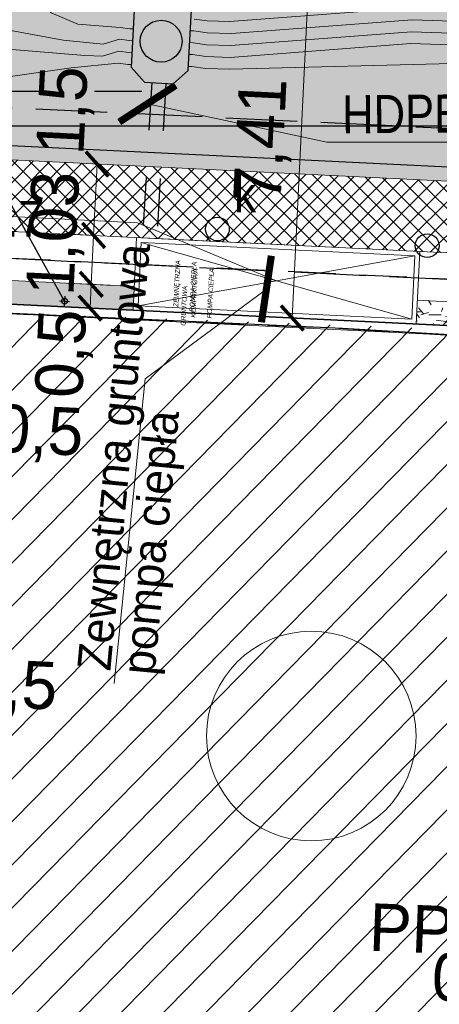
# Model space of a CAD drawing. Extents: x 40810 to 6568062, y -66833 to 5647073.
# Tile 13 of 35: x 6567779 to 6567788, y 5646976 to 5646997. Entities that reach past the tile are written whole.
import ezdxf
from ezdxf.enums import TextEntityAlignment as Align
from ezdxf.lldxf.tags import DXFTag

# ---------------------------------------------------------------- set-up
doc = ezdxf.new("R2010")
doc.units = 0
doc.header["$MEASUREMENT"] = 0
for name, pattern in [('ACAD_ISO10W100', [18, 12, -3, 0, -3]), ('KTCR02_05', [1.5, 1, -0.5]), ('KTJZ01_05', [2, 1.5, -0.5]), ('PRZER1-1', [2, 1, -1]), ('STRICHPUNKTX2', [2, 1, -0.5, 0, -0.5])]:
    doc.linetypes.add(name, pattern=pattern)
doc.layers.get('0').update_dxf_attribs({"linetype": 'CONTINUOUS'})
doc.layers.get('Defpoints').update_dxf_attribs({"linetype": 'CONTINUOUS'})
for name, color, linetype, lineweight in [('_Eko_deszczowka', 94, 'CONTINUOUS', 30), ('_EKO_DŹ_powrót', 5, 'PRZER1-1', 30), ('_EKO_DŹ_poziomy', 3, 'CONTINUOUS', 20), ('_EKO_DŹ_zasilanie', 1, 'PRZER1-1', 30), ('_EKO_DŻ_studnia', 4, 'CONTINUOUS', 30), ('_IS_EKO_opis', 7, 'CONTINUOUS', 15), ('A_izolacja', 5, 'CONTINUOUS', 9), ('l.przerywana', 104, 'ICAD_ISO03W100', 5), ('l.widokowa', 140, 'CONTINUOUS', 15), ('szraf1', 8, 'CONTINUOUS', 5), ('wymiarowanie', 176, 'CONTINUOUS', 9)]:
    doc.layers.add(name, color=color, linetype=linetype, lineweight=lineweight)
for name, color, linetype in [('BDOT1', 7, 'CONTINUOUS'), ('D-opis', 104, 'CONTINUOUS'), ('EWID_BUD', 7, 'CONTINUOUS'), ('GESUT1', 7, 'CONTINUOUS'), ('IA_wymiary', 7, 'CONTINUOUS'), ('tabelki opis', 7, 'CONTINUOUS'), ('Z-zielen', 62, 'CONTINUOUS')]:
    doc.layers.add(name, color=color, linetype=linetype)
doc.styles.add('$0$瑳汹1', font='arial.ttf', dxfattribs={"height": 1})
doc.styles.get("Standard").update_dxf_attribs({"font": 'GOTHIC.TTF'})
doc.styles.add('STYLE-GEO_140', font='geo_140.shx', dxfattribs={"bigfont": 'geo_140big.shx'})
tags = doc.linetypes.add('ICAD_ISO03W100', pattern=[30, 12, -18]).pattern_tags.tags
tags[6:7] = [DXFTag(74, 4), DXFTag(75, 0), DXFTag(340, '0'), DXFTag(46, 1.0), DXFTag(50, 0.0), DXFTag(44, 0.0), DXFTag(45, 0.0)]
tags[4:5] = [DXFTag(74, 4), DXFTag(75, 0), DXFTag(340, '0'), DXFTag(46, 1.0), DXFTag(50, 0.0), DXFTag(44, 0.0), DXFTag(45, 0.0)]
doc.dimstyles.new('Skala 1-50', dxfattribs={"dimtxt": 1, "dimasz": 0.5, "dimexe": 0.5, "dimexo": 0.5, "dimgap": 0.2, "dimtad": 1, "dimtxsty": 'Standard', "dimblk": 'ARCHTICK', "dimcen": 0.5, "dimclrd": 256, "dimclre": 256, "dimadec": 0, "dimazin": 0, "dimtfac": 1, "dimtdec": 1, "dimtmove": 1, "dimatfit": 3, "dimldrblk": 'ARCHTICK', "dimfxl": 1, "dimlwd": -1, "dimlwe": -1, "dimarcsym": 0})
pattern_1 = [(45, (0, 0), (-0.1767766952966, 0.1767766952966), []), (135, (0, 0), (-0.1767766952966, -0.1767766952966), [])]
pattern_2 = [(228.0128, (0.72, 1), (-7.99999823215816, -9.00000134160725), [0.134536, -13.319088]), (184.9697, (0.63, 0.9), (12.00000105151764, 0.99999130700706), [0.230868, -22.855925]), (132.5104, (0.4, 0.88), (9.9999907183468, -11.0000086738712), [0.162788, -16.116032]), (267.2737, (0.01, 0.63), (0.9999960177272, 20.00000029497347), [0.210238, -20.813558]), (292.8337, (0, 0.42), (-5.00000990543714, 11.99999641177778), [0.206155, -20.409373]), (357.2737, (0.08, 0.23), (-20.00000029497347, 0.9999960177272), [0.210238, -20.813558]), (37.6942, (0.29, 0.22), (-13.00000734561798, -9.99999040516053), [0.278029, -27.524849]), (72.2553, (0.51, 0.39), (7.00001076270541, 21.99999623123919), [0.262488, -25.986321]), (121.4296, (0.59, 0.64), (-8.00000823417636, 12.99999503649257), [0.21095, -20.884073]), (175.2364, (0.48, 0.82), (11.0000009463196, -0.9999915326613), [0.240832, -11.800763]), (222.3974, (0.24, 0.84), (-12.00000735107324, -10.99999208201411), [0.311448, -30.833375]), (138.8141, (1, 0.62), (-7.0000029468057, 5.9999973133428), [0.106301, -10.523844]), (171.4692, (0.92, 0.69), (12.99999828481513, -2.0000079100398), [0.202237, -20.021511]), (225, (0.72, 0.72), (-2e-16, -1.00000030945), [0.141421, -1.272792]), (203.1986, (0.65, 0.84), (4.999999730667, 2.0000013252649), [0.076158, -7.539615]), (291.8014, (0.58, 0.81), (-0.9999999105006, 3.0000002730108), [0.107703, -5.277462]), (30.9638, (0.62, 0.71), (2.999998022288, 2.0000024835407), [0.174929, -5.656023]), (161.5651, (0.77, 0.8), (2.000000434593, -0.999998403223), [0.126491, -3.035787]), (16.3895, (0, 0.81), (10.00000219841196, 2.99999270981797), [0.1772, -17.542845]), (70.3462, (0.17, 0.86), (-3.99999524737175, -11.0000021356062), [0.148661, -14.717408]), (293.1986, (0.77, 1), (-2.0000013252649, 4.999999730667), [0.152315, -7.463458]), (343.6105, (0.83, 0.86), (-10.00000219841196, 2.99999270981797), [0.1772, -17.542845]), (339.444, (0, 0.19), (-5.0000018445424, 1.9999959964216), [0.17088, -8.373124]), (294.7751, (0.16, 0.13), (-4.99999218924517, 11.0000034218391), [0.143178, -14.174643]), (66.8014, (0.78, 0), (2.0000013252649, 4.999999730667), [0.152315, -7.463458]), (17.354, (0.84, 0.14), (-13.00000201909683, -3.9999945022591), [0.167631, -16.595424]), (69.444, (0.29, 0), (-1.9999959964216, -5.0000018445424), [0.08544, -8.458564]), (101.3099, (0.72, 0), (-0.9999976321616, 4.000000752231), [0.05099, -5.048029]), (165.9638, (0.71, 0.05), (3.00000054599, -0.999998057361), [0.206155, -3.91695]), (186.009, (0.51, 0.1), (9.99999975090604, 0.99999931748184), [0.19105, -18.913923]), (303.6901, (0.62, 0.62), (-1.000001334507, 1.999999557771), [0.144222, -3.461329]), (353.1572, (0.7, 0.5), (16.99999936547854, -2.00000799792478), [0.251794, -24.927563]), (60.9454, (0.95, 0.47), (-4.0000000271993, -7.0000003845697), [0.102956, -10.192674]), (90, (1, 0.56), (-1, 1), [0.06, -0.94]), (120.2564, (0.49, 0.13), (3.9999948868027, -7.00000245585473), [0.138924, -13.75352]), (48.0128, (0.42, 0.25), (7.99999823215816, 9.00000134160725), [0.269072, -13.184552]), (0, (0.6, 0.45), (1, 1), [0.26, -0.74]), (325.3048, (0.86, 0.45), (-9.9999942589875, 7.00000860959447), [0.158114, -15.653274]), (254.0546, (0.99, 0.36), (-0.9999998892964, -4.0000001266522), [0.145602, -7.134508]), (207.646, (0.95, 0.22), (-18.99999580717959, -10.00000771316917), [0.237065, -23.469474]), (175.4261, (0.74, 0.11), (-13.00000055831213, 0.99999480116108), [0.250799, -24.829074])]
pattern_3 = [(0, (0.04, 0.02), (0, 1), [0, -1]), (0, (0.36, 0.04), (0, 1), [0, -1]), (0, (0.18, 0.26), (0, 1), [0, -1]), (0, (0.4, 0.42), (0, 1), [0, -1]), (0, (0.14, 0.48), (0, 1), [0, -1]), (0, (0.22, 0.72), (0, 1), [0, -1]), (0, (0.08, 0.9), (0, 1), [0, -1]), (0, (0.4, 0.88), (0, 1), [0, -1]), (0, (0.64, 0.92), (0, 1), [0, -1]), (0, (0.76, 0.68), (0, 1), [0, -1]), (0, (0.96, 0.66), (0, 1), [0, -1]), (0, (0.96, 0.3), (0, 1), [0, -1]), (0, (0.78, 0.18), (0, 1), [0, -1]), (0, (0.5, 0.24), (0, 1), [0, -1]), (0, (0.68, 0.42), (0, 1), [0, -1]), (0, (0.5, 0.6), (0, 1), [0, -1]), (0, (0.92, 0.04), (0, 1), [0, -1])]

# ---------------------------------------------------------------- blocks, each defined once
blk = doc.blocks.new('SUUS15_1')
at = {"layer": 'GESUT1', "color": 44, "linetype": 'Continuous'}
blk.add_circle((0, 0), 0.5, dxfattribs=at)
blk = doc.blocks.new('_ArchTick')
at = {"color": 0, "linetype": 'ByBlock', "const_width": 0.15}
blk.add_lwpolyline([(-0.5, -0.5), (0.5, 0.5)], dxfattribs=at)
blk = doc.blocks.new('*D234')
at = {"layer": 'Defpoints', "color": 0}
for p in [(6567782.902, 5646997.894), (6567782.54, 5646990.498), (6567784.734, 5646990.39)]:
    blk.add_point(p, dxfattribs=at)
at = {"layer": 'wymiarowanie'}
for p, q in [((6567783.402, 5646997.87), (6567785.595, 5646997.763)), ((6567785.096, 5646997.787), (6567784.734, 5646990.39)), ((6567783.04, 5646990.473), (6567785.233, 5646990.366))]:
    blk.add_line(p, q, dxfattribs=at)
at = {"layer": 'wymiarowanie', "linetype": 'Continuous', "xscale": 0.5, "yscale": 0.5, "zscale": 0.5}
for p, rotation in [((6567785.096, 5646997.787), 87.19807719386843), ((6567784.734, 5646990.39), 267.1980771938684)]:
    blk.add_blockref('_ArchTick', p, dxfattribs=dict(at, rotation=rotation))
at = {"layer": 'wymiarowanie', "color": 0, "linetype": 'Continuous', "insert": (6567784.145, 5646994.126), "char_height": 1, "attachment_point": 5, "rotation": 87.1981}
blk.add_mtext('7,41', dxfattribs=at)
blk = doc.blocks.new('*D255')
at = {"layer": 'Defpoints', "color": 0}
for p in [(6567777.703, 5646982.989), (6567777.18, 5646982.532), (6567777.65, 5646981.896)]:
    blk.add_point(p, dxfattribs=at)
at = {"layer": 'wymiarowanie'}
for p, q in [((6567777.679, 5646982.49), (6567777.626, 5646981.397)), ((6567777.156, 5646982.033), (6567777.126, 5646981.421)), ((6567777.151, 5646981.921), (6567777.65, 5646981.896))]:
    blk.add_line(p, q, dxfattribs=at)
at = {"layer": 'wymiarowanie', "linetype": 'Continuous', "xscale": 0.5, "yscale": 0.5, "zscale": 0.5}
for p, rotation in [((6567777.151, 5646981.921), 177.1980771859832), ((6567777.65, 5646981.896), 357.1980771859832)]:
    blk.add_blockref('_ArchTick', p, dxfattribs=dict(at, rotation=rotation))
at = {"layer": 'wymiarowanie', "color": 0, "linetype": 'Continuous', "insert": (6567778.862, 5646982.609), "char_height": 1, "attachment_point": 5, "rotation": 357.1981}
blk.add_mtext('0,5', dxfattribs=at)
blk = doc.blocks.new('*D263')
at = {"layer": 'Defpoints', "color": 0}
for p in [(6567777.919, 5646987.383), (6567777.401, 5646987.029), (6567777.887, 5646986.737)]:
    blk.add_point(p, dxfattribs=at)
at = {"layer": 'wymiarowanie'}
for p, q in [((6567777.425, 5646987.528), (6567777.444, 5646987.907)), ((6567777.911, 5646987.236), (6567777.943, 5646987.883)), ((6567777.419, 5646987.408), (6567777.919, 5646987.383))]:
    blk.add_line(p, q, dxfattribs=at)
at = {"layer": 'wymiarowanie', "linetype": 'Continuous', "xscale": 0.5, "yscale": 0.5, "zscale": 0.5}
for p, rotation in [((6567777.419, 5646987.408), 177.1980771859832), ((6567777.919, 5646987.383), 357.1980771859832)]:
    blk.add_blockref('_ArchTick', p, dxfattribs=dict(at, rotation=rotation))
at = {"layer": 'wymiarowanie', "color": 0, "linetype": 'Continuous', "insert": (6567779.41, 5646987.947), "char_height": 1, "attachment_point": 5, "rotation": 357.1981}
blk.add_mtext('0,5', dxfattribs=at)
blk = doc.blocks.new('*D264')
at = {"layer": 'Defpoints', "color": 0}
for p in [(6567781.169, 5646993.598), (6567780.559, 5646992.126), (6567781.096, 5646992.1)]:
    blk.add_point(p, dxfattribs=at)
at = {"layer": 'wymiarowanie'}
for p, q in [((6567780.67, 5646993.623), (6567780.133, 5646993.649)), ((6567780.633, 5646993.625), (6567780.559, 5646992.126)), ((6567780.596, 5646992.125), (6567780.06, 5646992.151))]:
    blk.add_line(p, q, dxfattribs=at)
at = {"layer": 'wymiarowanie', "linetype": 'Continuous', "xscale": 0.5, "yscale": 0.5, "zscale": 0.5}
for p, rotation in [((6567780.633, 5646993.625), 87.19807718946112), ((6567780.559, 5646992.126), 267.1980771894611)]:
    blk.add_blockref('_ArchTick', p, dxfattribs=dict(at, rotation=rotation))
at = {"layer": 'wymiarowanie', "color": 0, "linetype": 'Continuous', "insert": (6567779.982, 5646994.75), "char_height": 1, "attachment_point": 5, "rotation": 87.1981}
blk.add_mtext('1,5', dxfattribs=at)
blk = doc.blocks.new('*D265')
at = {"layer": 'Defpoints', "color": 0}
for p in [(6567781.096, 5646992.1), (6567780.509, 5646991.098), (6567781.412, 5646991.053)]:
    blk.add_point(p, dxfattribs=at)
at = {"layer": 'wymiarowanie'}
for p, q in [((6567780.596, 5646992.125), (6567780.06, 5646992.151)), ((6567780.559, 5646992.126), (6567780.509, 5646991.098)), ((6567780.913, 5646991.078), (6567780.009, 5646991.122))]:
    blk.add_line(p, q, dxfattribs=at)
at = {"layer": 'wymiarowanie', "linetype": 'Continuous', "xscale": 0.5, "yscale": 0.5, "zscale": 0.5}
for p, rotation in [((6567780.559, 5646992.126), 87.19807718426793), ((6567780.509, 5646991.098), 267.198077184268)]:
    blk.add_blockref('_ArchTick', p, dxfattribs=dict(at, rotation=rotation))
at = {"layer": 'wymiarowanie', "color": 0, "linetype": 'Continuous', "insert": (6567779.789, 5646992.164), "char_height": 1, "attachment_point": 5, "rotation": 87.1981}
blk.add_mtext('1,03', dxfattribs=at)
blk = doc.blocks.new('*D266')
at = {"layer": 'Defpoints', "color": 0}
for p in [(6567781.412, 5646991.053), (6567780.484, 5646990.598), (6567781.388, 5646990.554)]:
    blk.add_point(p, dxfattribs=at)
at = {"layer": 'wymiarowanie'}
for p, q in [((6567780.913, 5646991.078), (6567780.009, 5646991.122)), ((6567780.509, 5646991.098), (6567780.484, 5646990.598)), ((6567780.888, 5646990.578), (6567779.985, 5646990.623))]:
    blk.add_line(p, q, dxfattribs=at)
at = {"layer": 'wymiarowanie', "linetype": 'Continuous', "xscale": 0.5, "yscale": 0.5, "zscale": 0.5}
for p, rotation in [((6567780.509, 5646991.098), 87.1980771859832), ((6567780.484, 5646990.598), 267.1980771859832)]:
    blk.add_blockref('_ArchTick', p, dxfattribs=dict(at, rotation=rotation))
at = {"layer": 'wymiarowanie', "color": 0, "linetype": 'Continuous', "insert": (6567779.954, 5646989.639), "char_height": 1, "attachment_point": 5, "rotation": 87.1981}
blk.add_mtext('0,5', dxfattribs=at)
blk = doc.blocks.new('*D306')
at = {"layer": 'Defpoints', "color": 0}
for p in [(6567735.332, 5646990.777), (6567796.86, 5646947.89)]:
    blk.add_point(p, dxfattribs=at)
at = {"layer": 'wymiarowanie'}
blk.add_line((6567786.464, 5646955.136), (6567735.332, 5646990.777), dxfattribs=at)
at = {"layer": 'wymiarowanie', "linetype": 'Continuous', "xscale": 0.5, "yscale": 0.5, "zscale": 0.5, "rotation": 145.122668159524}
blk.add_blockref('_ArchTick', (6567735.332, 5646990.777), dxfattribs=at)
at = {"layer": 'wymiarowanie', "color": 0, "linetype": 'Continuous', "insert": (6567785.805, 5646956.464), "char_height": 1, "attachment_point": 5, "rotation": 325.1227}
blk.add_mtext('R75', dxfattribs=at)
blk = doc.blocks.new('*D322')
at = {"layer": 'Defpoints', "color": 0}
for p in [(6567790.203, 5646975.694), (6567790.118, 5646973.964), (6567790.467, 5646973.947)]:
    blk.add_point(p, dxfattribs=at)
at = {"layer": 'IA_wymiary'}
for p, q in [((6567790.142, 5646974.463), (6567790.227, 5646976.193)), ((6567790.492, 5646974.446), (6567790.577, 5646976.176)), ((6567790.203, 5646975.694), (6567789.703, 5646975.718)), ((6567790.552, 5646975.676), (6567790.203, 5646975.694)), ((6567790.552, 5646975.676), (6567791.052, 5646975.652))]:
    blk.add_line(p, q, dxfattribs=at)
at = {"layer": 'IA_wymiary', "linetype": 'Continuous', "xscale": 0.5, "yscale": 0.5, "zscale": 0.5}
for p, rotation in [((6567790.203, 5646975.694), -2.801922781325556), ((6567790.552, 5646975.676), 177.1980772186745)]:
    blk.add_blockref('_ArchTick', p, dxfattribs=dict(at, rotation=rotation))
at = {"layer": 'IA_wymiary', "color": 0, "linetype": 'Continuous', "insert": (6567788.969, 5646976.403), "char_height": 1, "attachment_point": 5, "rotation": 357.1981}
blk.add_mtext('0,35', dxfattribs=at)

msp = doc.modelspace()

# ---------------------------------------------------------------- hatches: boundary and pattern name
at = {"layer": 'szraf1', "true_color": 0xc7c8ca}
h = msp.add_hatch(dxfattribs=at)
h.set_pattern_fill('ANSI37', color=9, scale=2, style=0)
h.set_pattern_definition(pattern_1)
h.paths.add_polyline_path([(6567823.29, 5646949.789), (6567823.25, 5646947.076), (6567815.665, 5646947.38, 0.196657), (6567818.004, 5646952.37), (6567818.832, 5646976.873, 0.160815), (6567817.35, 5646983.958), (6567809.203, 5646997.768, 0.265433), (6567799.729, 5647003.178), (6567753.063, 5647002.39, 0.208172), (6567747.98, 5647000.075), (6567747.21, 5647008.79), (6567747.35, 5647008.792, 0.163859), (6567751.584, 5647007.366), (6567799.729, 5647008.178, -0.27448), (6567813.51, 5647000.308), (6567821.657, 5646986.499, -0.142644), (6567823.867, 5646977.829), (6567822.996, 5646952.047, 0.081845)])
at = {"layer": 'szraf1', "linetype": 'Continuous'}
h = msp.add_hatch(dxfattribs=at)
h.set_pattern_fill('ANSI37', color=40, scale=2, style=0)
h.set_pattern_definition(pattern_1)
h.paths.add_polyline_path([(6567813.016, 5646947.486), (6567815.626, 5646947.346, 0.207654), (6567818.004, 5646952.371), (6567818.87, 5646977.998, 0.142644), (6567817.35, 5646983.958), (6567812.57, 5646992.062), (6567801.529, 5646992.602, -0.395059), (6567800.578, 5646993.584), (6567800.416, 5647003.157), (6567796.416, 5647003.124), (6567796.572, 5646993.912, -0.419182), (6567795.572, 5646992.895), (6567776.232, 5646993.84), (6567775.17, 5646972.145), (6567787.446, 5646971.544), (6567787.305, 5646968.647), (6567797.093, 5646968.168), (6567797.235, 5646971.065), (6567815.626, 5646970.165, -0.399962), (6567817.053, 5646968.667), (6567816.505, 5646952.421, -0.299344)])
h.paths.add_polyline_path([(6567795.834, 5646973.136), (6567797.332, 5646973.062), (6567797.308, 5646972.563), (6567815.631, 5646971.666, 0.418657), (6567817.204, 5646973.114), (6567817.371, 5646978.049, 0.142644), (6567816.058, 5646983.196), (6567812.161, 5646989.802, 0.297098), (6567811.15, 5646990.629), (6567801.519, 5646991.101, 0.414214), (6567800.471, 5646990.151), (6567800.448, 5646989.679), (6567794.595, 5646989.966), (6567794.667, 5646991.436), (6567781.462, 5646992.082), (6567777.657, 5646992.268), (6567776.742, 5646973.57), (6567787.52, 5646973.042), (6567787.537, 5646973.529), (6567789.042, 5646973.456), (6567788.876, 5646970.072), (6567795.668, 5646969.74)], flags=16)
h = msp.add_hatch(dxfattribs=at)
h.set_pattern_fill('GRAVL1', color=256, style=0)
h.set_pattern_definition(pattern_2)
h.paths.add_polyline_path([(6567776.742, 5646973.57), (6567777.607, 5646991.24), (6567781.412, 5646991.053), (6567781.388, 5646990.554), (6567778.082, 5646990.716), (6567777.266, 5646974.045), (6567787.544, 5646973.542), (6567787.52, 5646973.042)])
at = {"layer": 'szraf1'}
h = msp.add_hatch(dxfattribs=at)
h.set_pattern_fill('GRAVL1', color=256, style=0)
h.set_pattern_definition(pattern_2)
h.paths.add_polyline_path([(6567788.839, 5646990.189), (6567788.863, 5646990.689), (6567787.365, 5646990.762), (6567787.341, 5646990.263)])
at = {"layer": 'wymiarowanie'}
h = msp.add_hatch(dxfattribs=at)
h.set_pattern_fill('ANSI31', color=256, scale=0.2, angle=0.5385, style=0)
h.set_pattern_definition([(45.5385, (6567928.101, 5646924.28844), (-0.4532128, 0.444773), [])])
h.paths.add_polyline_path([(6567788.543, 5646990.137), (6567778.272, 5646990.514), (6567777.475, 5646974.235), (6567807.453, 5646973.087), (6567808.262, 5646989.27), (6567800.654, 5646989.6), (6567800.372, 5646984.209), (6567788.346, 5646984.761)])
at = {"layer": 'Z-zielen', "linetype": 'Continuous'}
h = msp.add_hatch(dxfattribs=at)
h.set_pattern_fill('STIPPLE', color=256, style=0)
h.set_pattern_definition(pattern_3)
h.paths.add_polyline_path([(6567834.6, 5646957.495), (6567823.191, 5646957.827), (6567823.445, 5646965.336), (6567828.442, 5646965.168), (6567828.864, 5646977.66), (6567823.867, 5646977.829, 0.142655), (6567821.657, 5646986.499), (6567813.237, 5647000.769, 0.26076), (6567799.458, 5647008.176), (6567751.703, 5647007.367), (6567753.913, 5647007.405), (6567751.011, 5647008.834), (6567829.898, 5647009.741)])
h.paths.add_polyline_path([(6567821.79, 5646988.53), (6567828.8, 5646988.46), (6567828.94, 5647000.44), (6567821.94, 5647000.52)], flags=16)
h.paths.add_polyline_path([(6567821.94, 5647003.02), (6567820.471, 5647003.038), (6567820.304, 5646991.747), (6567818.548, 5646991.769), (6567820.448, 5646988.547), (6567821.79, 5646988.53)], flags=16)
h.paths.add_polyline_path([(6567829.53, 5646985.826, 1), (6567825.131, 5646985.826, 1)], flags=16)
h.paths.add_polyline_path([(6567821.94, 5647003.02), (6567825.04, 5647003.02), (6567825.04, 5647000.52), (6567821.94, 5647000.52)], flags=16)
edge = h.paths.add_edge_path()
edge.add_arc((6567747.432, 5647001.681), 7.112, 279.1409, 5.919, ccw=False)
edge.add_line((6567748.561, 5646994.662), (6567748.006, 5647000.103))
edge.add_arc((6567753.178, 5646995.4), 6.991, 91.0011, 137.7188, ccw=False)
edge.add_line((6567753.056, 5647002.39), (6567754.503, 5647002.414))
h = msp.add_hatch(dxfattribs=at)
h.set_pattern_fill('STIPPLE', color=256, style=0)
h.set_pattern_definition(pattern_3)
h.paths.add_polyline_path([(6567747.986, 5647000), (6567748.781, 5646991.01), (6567776.084, 5646990.814), (6567776.232, 5646993.84), (6567795.523, 5646992.896, 0.450494), (6567796.571, 5646993.97), (6567796.5, 5646998.125), (6567782.902, 5646997.894), (6567782.843, 5647001.405), (6567772.844, 5647001.236), (6567772.819, 5647002.724), (6567753.063, 5647002.39, 0.214723)])

# ---------------------------------------------------------------- linework, layer by layer
at = {"lineweight": 5}
msp.add_circle((6567785.134, 5646981.606), 2.202, dxfattribs=at)
at = {"layer": '_Eko_deszczowka', "linetype": 'Continuous'}
for p, q in [((6567779.947, 5646990.745), (6567778.118, 5646994.048)), ((6567778.118, 5646994.048), (6567788.706, 5646993.53))]:
    msp.add_line(p, q, dxfattribs=at)
at = {"layer": '_Eko_deszczowka', "linetype": 'STRICHPUNKTX2', "ltscale": 5}
for p, q in [((6567779.842, 5646990.75), (6567780.051, 5646990.74)), ((6567779.952, 5646990.85), (6567779.942, 5646990.64))]:
    msp.add_line(p, q, dxfattribs=at)
msp.add_circle((6567779.947, 5646990.745), 0.06, dxfattribs=at)
at = {"layer": '_EKO_DŹ_powrót'}
msp.add_line((6567782.08, 5646995.318), (6567781.869, 5646991.779), dxfattribs=at)
at = {"layer": '_EKO_DŹ_poziomy'}
for p, q in [((6567781.391, 5646996.464), (6567781.319, 5646996.468)), ((6567782.662, 5646996.423), (6567782.59, 5646996.427)), ((6567781.306, 5646996.218), (6567781.377, 5646996.214)), ((6567782.648, 5646996.173), (6567782.577, 5646996.177)), ((6567781.364, 5646995.965), (6567781.292, 5646995.969)), ((6567782.635, 5646995.924), (6567782.563, 5646995.927)), ((6567781.279, 5646995.719), (6567781.35, 5646995.715)), ((6567782.621, 5646995.674), (6567782.55, 5646995.678))]:
    msp.add_line(p, q, dxfattribs=at)
for points in [[(6567778.513, 5646999.821), (6567778.513, 5646999.821), (6567778.513, 5646999.821), (6567778.748, 5646998.235), (6567779.669, 5646996.803), (6567780.225, 5646996.567), (6567781.114, 5646996.497), (6567781.319, 5646996.468)], [(6567772.515, 5646999.719), (6567772.515, 5646999.719), (6567772.515, 5646999.719), (6567775.548, 5646997.035), (6567779.918, 5646996.226), (6567780.757, 5646996.142), (6567781.101, 5646996.247), (6567781.306, 5646996.218)], [(6567818.726, 5646982.299), (6567818.716, 5646987.838), (6567815.452, 5646991.742), (6567798.378, 5646996.533), (6567787.218, 5646996.909), (6567783.424, 5646996.619), (6567782.945, 5646996.634), (6567782.675, 5646996.673)], [(6567766.171, 5646996.328), (6567766.171, 5646996.328), (6567766.171, 5646996.328), (6567772.625, 5646996.542), (6567780.376, 5646995.906), (6567780.744, 5646995.893), (6567781.087, 5646995.998), (6567781.292, 5646995.969)], [(6567818.755, 5646976.346), (6567816.332, 5646986.309), (6567815.382, 5646990.823), (6567798.366, 5646996.282), (6567787.254, 5646996.655), (6567783.459, 5646996.366), (6567782.948, 5646996.382), (6567782.662, 5646996.423)], [(6567760.171, 5646996.328), (6567766.713, 5646995.402), (6567773.469, 5646996.115), (6567776.595, 5646995.819), (6567778.317, 5646995.393), (6567780.088, 5646995.649), (6567781.074, 5646995.748), (6567781.279, 5646995.719)], [(6567812.726, 5646988.299), (6567811.986, 5646990.268), (6567809.54, 5646992.252), (6567798.353, 5646996.032), (6567787.24, 5646996.406), (6567783.446, 5646996.116), (6567782.935, 5646996.132), (6567782.648, 5646996.173)], [(6567812.726, 5646982.299), (6567810.263, 5646990.012), (6567808.641, 5646991.325), (6567798.34, 5646995.783), (6567787.227, 5646996.156), (6567783.432, 5646995.866), (6567782.921, 5646995.883), (6567782.635, 5646995.924)], [(6567812.726, 5646976.299), (6567809.654, 5646986.303), (6567808.894, 5646990.088), (6567798.53, 5646995.348), (6567788.373, 5646995.744), (6567783.419, 5646995.617), (6567782.908, 5646995.633), (6567782.621, 5646995.674)]]:
    msp.add_lwpolyline(points, dxfattribs=at)
at = {"layer": '_EKO_DŹ_zasilanie'}
for p, q in [((6567781.78, 5646995.336), (6567781.569, 5646991.793)), ((6567781.78, 5646995.336), (6567781.569, 5646991.793)), ((6567772.575, 5646995.155), (6567781.77, 5646995.155))]:
    msp.add_line(p, q, dxfattribs=at)
at = {"layer": '_EKO_DŻ_studnia'}
for p, q in [((6567781.489, 5646998.295), (6567781.347, 5646995.659)), ((6567782.545, 5646995.594), (6567782.688, 5646998.23)), ((6567781.347, 5646995.659), (6567781.631, 5646995.343)), ((6567782.545, 5646995.594), (6567782.23, 5646995.311)), ((6567781.631, 5646995.343), (6567782.23, 5646995.311))]:
    msp.add_line(p, q, dxfattribs=at)
msp.add_circle((6567781.978, 5646996.206), 0.44, dxfattribs=at)
at = {"layer": 'A_izolacja', "lineweight": 35}
msp.add_lwpolyline([(6567800.448, 5646989.679), (6567808.4, 5646989.29), (6567807.581, 5646972.561), (6567777.266, 5646974.045), (6567778.082, 5646990.716), (6567788.839, 5646990.189), (6567788.578, 5646984.869), (6567800.184, 5646984.284)], close=True, dxfattribs=at)
at = {"layer": 'BDOT1', "color": 7, "linetype": 'KTJZ01_05'}
msp.add_lwpolyline([(6567748.58, 5646987.49), (6567748.8, 5646984.74), (6567767.38, 5646989.77), (6567776.79, 5646991.74), (6567800.63, 5646990.6), (6567800.82, 5646993.77), (6567776.54, 5646994.91), (6567766.35, 5646992.81)], close=True, dxfattribs=at)
at = {"layer": 'BDOT1', "color": 7, "linetype": 'KTCR02_05'}
msp.add_lwpolyline([(6567775.7, 5646971.27), (6567791.38, 5646970.24), (6567793.12, 5646970.12), (6567796.16, 5646969.94), (6567807.07, 5646969.08), (6567807.34, 5646972.81), (6567795.3, 5646973.39), (6567795.25, 5646971.9), (6567793.77, 5646971.97), (6567790.9, 5646972.11), (6567789.37, 5646972.19), (6567789.46, 5646973.67), (6567777.32, 5646974.25), (6567778.22, 5646990.51), (6567785.79, 5646990.17), (6567788.64, 5646989.99), (6567790.019, 5646989.932), (6567800.63, 5646989.45), (6567800.63, 5646990.6), (6567776.79, 5646991.74)], close=True, dxfattribs=at)
at = {"layer": 'EWID_BUD', "color": 7, "linetype": 'Continuous'}
msp.add_lwpolyline([(6567777.37, 5646974.21), (6567807.41, 5646972.83), (6567808.19, 5646989.1), (6567800.63, 5646989.47), (6567800.36, 5646984.07), (6567792.27, 5646984.47), (6567789.72, 5646984.59), (6567788.37, 5646984.66), (6567788.63, 5646990), (6567785.79, 5646990.17), (6567778.23, 5646990.51)], close=True, dxfattribs=at)
at = {"layer": 'GESUT1', "color": 1, "linetype": 'Continuous'}
msp.add_line((6567795.049, 5646994.419), (6567775.566, 5646994.419), dxfattribs=at)
at = {"layer": 'l.przerywana', "color": 7}
msp.add_lwpolyline([(6567800.638, 5646989.47), (6567808.19, 5646989.1), (6567807.391, 5646972.77), (6567777.475, 5646974.235), (6567778.272, 5646990.506), (6567788.629, 5646989.999), (6567788.369, 5646984.679), (6567800.374, 5646984.074), (6567800.638, 5646989.47)], dxfattribs=at)
at = {"layer": 'l.widokowa', "color": 5}
for p, q in [((6567795.523, 5646992.896), (6567776.232, 5646993.84)), ((6567794.667, 5646991.436), (6567778.156, 5646992.244))]:
    msp.add_line(p, q, dxfattribs=at)
at = {"layer": 'l.widokowa', "color": 5, "linetype": 'ICAD_ISO03W100'}
for p, q in [((6567781.557, 5646991.977), (6567787.246, 5646990.367)), ((6567781.492, 5646990.649), (6567787.311, 5646991.696))]:
    msp.add_line(p, q, dxfattribs=at)
at = {"layer": 'l.widokowa', "color": 5, "linetype": 'Continuous'}
for p, q in [((6567781.412, 5646991.053), (6567777.607, 5646991.24)), ((6567788.863, 5646990.689), (6567787.365, 5646990.762))]:
    msp.add_line(p, q, dxfattribs=at)
at = {"layer": 'l.widokowa', "color": 5}
msp.add_lwpolyline([(6567781.388, 5646990.554), (6567787.341, 5646990.263), (6567787.415, 5646991.791), (6567781.462, 5646992.082), (6567781.388, 5646990.554), (6567787.341, 5646990.263)], dxfattribs=at)
msp.add_lwpolyline([(6567787.246, 5646990.367), (6567787.311, 5646991.696), (6567781.557, 5646991.977), (6567781.492, 5646990.649)], close=True, dxfattribs=at)
at = {"layer": 'wymiarowanie', "color": 7, "linetype": 'Continuous'}
for p, q in [((6567775.523, 5646992.684), (6567781.478, 5646992.393)), ((6567781.478, 5646992.393), (6567784.401, 5646991.172)), ((6567781.186, 5646990.564), (6567777.582, 5646990.74))]:
    msp.add_line(p, q, dxfattribs=at)
at = {"layer": 'wymiarowanie', "color": 1, "linetype": 'ACAD_ISO10W100', "ltscale": 0.3}
msp.add_arc((6567796.86, 5646947.89), 75, 29.26094, 153.76929, dxfattribs=at)

# ---------------------------------------------------------------- block references
at = {"layer": 'GESUT1', "color": 44, "linetype": 'Continuous', "xscale": 0.5, "yscale": 0.5, "zscale": 0.5}
for p in [(6567783.16, 5646992.26), (6567787.57, 5646991.91)]:
    msp.add_blockref('SUUS15_1', p, dxfattribs=at)

# ---------------------------------------------------------------- texts
at = {"insert": (6567782.216, 5646990.237), "char_height": 0.1024, "width": 1.64736, "attachment_point": 1, "rotation": 87.2031}
msp.add_mtext('\\pi0.38505;{\\fCentury Gothic|b0|i1|c238|p34;ZEWNĘTRZNA }\\pi0.38966;{\\fCentury Gothic|b0|i1|c238|p34;GRUNTOWA }\\P\\pi0.30354;{\\fCentury Gothic|b0|i1|c238|p34;POMPA CIEPŁA}', dxfattribs=at)
at = {"layer": '_IS_EKO_opis', "attachment_point": 1, "line_spacing_factor": 0.8, "style": '$0$瑳汹1'}
for s, insert, char_height, width, rotation in [('\\fArial Narrow|b0|i0|c0|p34;HDPE100 RC 90x5,4', (6567785.779, 5646995.069), 0.8, 14.39501, 0.478), ('\\fCentury Gothic|b0|i0|c238|p34;Zewnętrzna gruntowa\\Ppompa ciepła', (6567780.212, 5646983.022), 0.7, 9.70135, 84.6567)]:
    msp.add_mtext(s, dxfattribs=dict(at, insert=insert, char_height=char_height, width=width, rotation=rotation))
at = {"layer": 'BDOT1', "color": 7, "linetype": 'Continuous', "style": 'STYLE-GEO_140', "width": 0.93328}
msp.add_text('237.7', height=0.75, dxfattribs=at).set_placement((6567778.329, 5646992.475), align=Align.MIDDLE_CENTER)
at = {"layer": 'D-opis', "color": 7, "linetype": 'ByBlock', "insert": (6567786.373, 5646978.094), "char_height": 1, "width": 26.15715, "attachment_point": 1, "rotation": 357.7934}
msp.add_mtext('{\\fCentury Gothic|b0|i0|c238|p34;PPP = 238,00 m n. p. m. (+/- 0,00)}', dxfattribs=at)
at = {"layer": 'GESUT1', "color": 44, "linetype": 'Continuous', "style": 'STYLE-GEO_140', "width": 0.93328}
msp.add_text('k', height=0.75, dxfattribs=at).set_placement((6567783.743, 5646992.985), align=Align.MIDDLE_CENTER)
at = {"layer": 'tabelki opis', "color": 7, "insert": (6567782.427, 5646990.41), "char_height": 0.1024, "width": 1.64736, "attachment_point": 1, "rotation": 87.1981}
msp.add_mtext('\\pi40.80896;{\\fCentury Gothic|b0|i1|c238|p34;KOTŁOWNIA }\\pi40.80896;{\\fCentury Gothic|b0|i1|c238|p34;KOMPAKTOWA}\\P\\pi25.80736;{\\fCentury Gothic|b0|i1|c238|p34;- POMPA CIEPŁA}', dxfattribs=at)

# ---------------------------------------------------------------- dimensions: what is measured, and where the dimension line sits
at = {"layer": 'IA_wymiary', "linetype": 'Continuous'}
dim = msp.add_linear_dim(base=(6567790.203, 5646975.694), p1=(6567790.467, 5646973.947), p2=(6567790.118, 5646973.964), angle=177.1981, dimstyle='Skala 1-50', dxfattribs=at)
dim.commit()
dim.dimension.update_dxf_attribs({"geometry": '*D322', "text_midpoint": (6567788.931, 5646975.633), "dimtype": 161})
at = {"layer": 'wymiarowanie', "linetype": 'Continuous'}
dim = msp.add_aligned_dim(p1=(6567782.9022, 5646997.8944), p2=(6567782.5402, 5646990.4976), distance=2.1965, dimstyle='Skala 1-50', dxfattribs=at)
dim.commit()
dim.dimension.update_dxf_attribs({"geometry": '*D234', "text_midpoint": (6567784.145, 5646994.1263)})
for base, p1, p2, angle, picture, middle, dimtype in [((6567780.559, 5646992.126), (6567781.169, 5646993.598), (6567781.096, 5646992.1), 267.1981, '*D264', (6567780.739, 5646994.713), 161), ((6567780.509, 5646991.098), (6567781.096, 5646992.1), (6567781.412, 5646991.053), 267.1981, '*D265', (6567780.559, 5646992.126), 160), ((6567780.484, 5646990.598), (6567781.412, 5646991.053), (6567781.388, 5646990.554), 267.1981, '*D266', (6567780.724, 5646989.601), 160), ((6567777.919, 5646987.383), (6567777.401, 5646987.029), (6567777.887, 5646986.737), 357.1981, '*D263', (6567779.372, 5646987.177), 160), ((6567777.65, 5646981.896), (6567777.18, 5646982.532), (6567777.703, 5646982.989), 357.1981, '*D255', (6567778.825, 5646981.839), 160)]:
    dim = msp.add_linear_dim(base=base, p1=p1, p2=p2, angle=angle, dimstyle='Skala 1-50', dxfattribs=at)
    dim.commit()
    dim.dimension.update_dxf_attribs({"geometry": picture, "text_midpoint": middle, "dimtype": dimtype})
at = {"layer": 'wymiarowanie', "color": 1, "linetype": 'Continuous'}
dim = msp.add_radius_dim(center=(6567796.86, 5646947.89), mpoint=(6567735.332, 5646990.777), dimstyle='Skala 1-50', dxfattribs=at)
dim.commit()
dim.dimension.update_dxf_attribs({"geometry": '*D306', "text_midpoint": (6567781.4, 5646950.145), "dimtype": 164})

# ---------------------------------------------------------------- leaders
at = {"layer": '_IS_EKO_opis'}
for points in [[(6567781.691, 5646994.893), (6567785.46, 5646994.088), (6567795.075, 5646994.08)], [(6567784.191, 5646990.999), (6567781.642, 5646989.111), (6567780.993, 5646982.71)]]:
    msp.add_leader(points, dimstyle='Skala 1-50', override={"dimasz": 1, "dimfxl": 1, "dimfxlon": 0}, dxfattribs=at)

doc.saveas('drawing.dxf')
